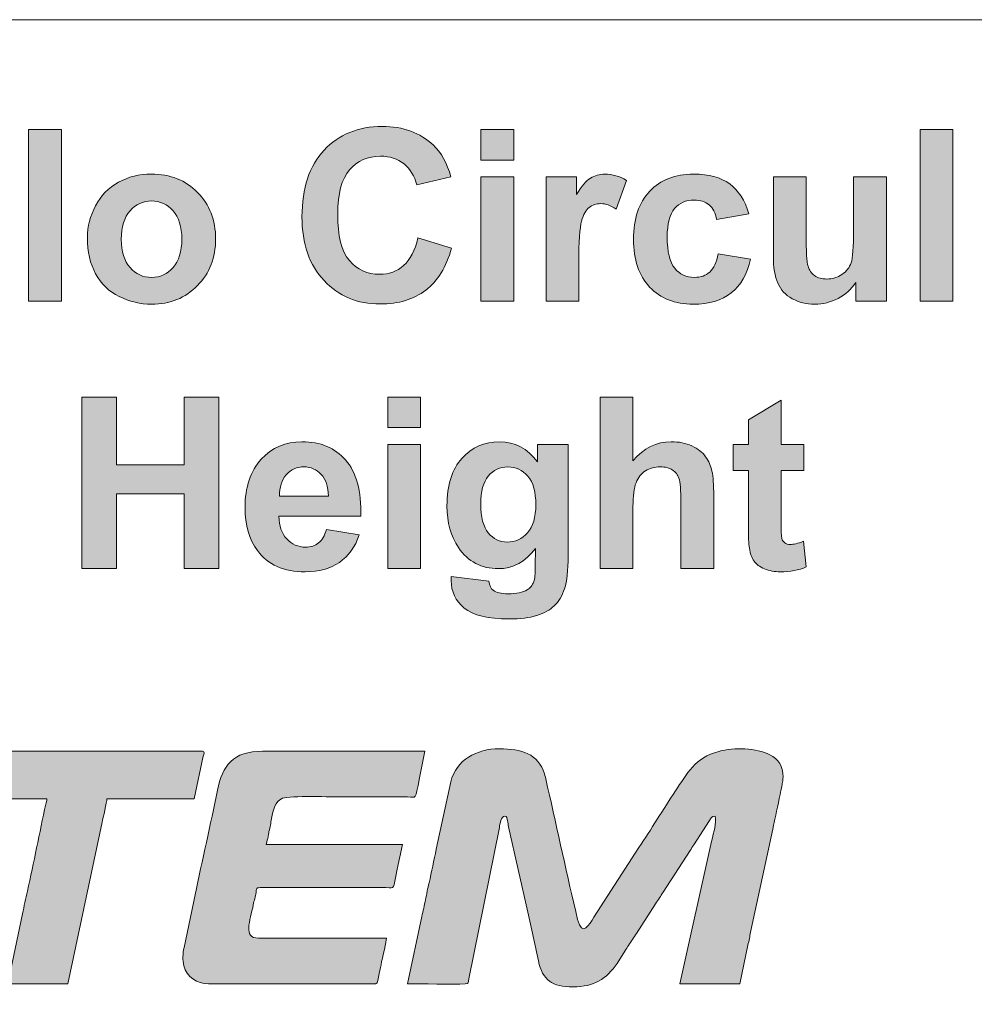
# Model space of a CAD drawing. Header units: millimetres. Extents: x 4 to 594, y -297 to -6.
# Tile 113 of 134: x 556 to 576, y -273 to -252. Entities that reach past the tile are written whole.
import ezdxf

# ---------------------------------------------------------------- set-up
doc = ezdxf.new("R2010")
doc.units = ezdxf.units.MM
doc.header["$MEASUREMENT"] = 0
doc.layers.add('Layer 1', color=7, linetype='Continuous', lineweight=0)

# ---------------------------------------------------------------- blocks, each defined once
blk = doc.blocks.new('Block_19')
at = {"layer": 'Layer 1', "true_color": 0x0d0a10, "transparency": 33554687}
h = blk.add_hatch(color=188, dxfattribs=at)
edge = h.paths.add_edge_path()
edge.add_spline(control_points=[(554.743, -268.336), (554.743, -268.336), (556.528, -268.336), (556.528, -268.336), (556.527, -268.383), (556.514, -268.415), (556.506, -268.45), (556.377, -269.042), (556.26, -269.658), (556.126, -270.24), (556.089, -270.4), (556.058, -270.55), (556.027, -270.71), (556.027, -270.71), (555.722, -272.153), (555.722, -272.153), (555.722, -272.153), (556.962, -272.153), (556.962, -272.153), (556.962, -272.153), (557.669, -268.82), (557.669, -268.82), (557.688, -268.728), (557.766, -268.404), (557.767, -268.336), (557.767, -268.336), (559.565, -268.336), (559.565, -268.336), (559.565, -268.336), (559.754, -267.458), (559.754, -267.458), (559.763, -267.418), (559.797, -267.357), (559.738, -267.357), (559.738, -267.357), (554.978, -267.357), (554.978, -267.357), (554.934, -267.357), (554.936, -267.408), (554.926, -267.453), (554.926, -267.453), (554.845, -267.831), (554.845, -267.831), (554.826, -267.918), (554.81, -267.994), (554.794, -268.077), (554.779, -268.15), (554.745, -268.261), (554.743, -268.336)], knot_values=[0, 0, 0, 0, 1, 1, 1, 2, 2, 2, 3, 3, 3, 4, 4, 4, 5, 5, 5, 6, 6, 6, 7, 7, 7, 8, 8, 8, 9, 9, 9, 10, 10, 10, 11, 11, 11, 12, 12, 12, 13, 13, 13, 14, 14, 14, 15, 15, 15, 16, 16, 16, 16], degree=3, periodic=0)
h = blk.add_hatch(color=188, dxfattribs=at)
edge = h.paths.add_edge_path()
edge.add_spline(control_points=[(559.862, -272.153), (559.862, -272.153), (563.308, -272.153), (563.308, -272.153), (563.356, -272.153), (563.362, -272.036), (563.381, -271.942), (563.398, -271.855), (563.415, -271.782), (563.433, -271.696), (563.451, -271.605), (563.531, -271.276), (563.531, -271.211), (563.531, -271.211), (560.891, -271.211), (560.891, -271.211), (560.564, -271.211), (560.722, -270.854), (560.786, -270.524), (560.804, -270.432), (560.826, -270.358), (560.842, -270.27), (560.864, -270.151), (560.827, -270.17), (561.052, -270.17), (561.052, -270.17), (563.519, -270.17), (563.519, -270.17), (563.729, -270.171), (563.648, -270.229), (563.754, -269.786), (563.754, -269.786), (563.866, -269.278), (563.866, -269.278), (563.866, -269.278), (561.052, -269.278), (561.052, -269.278), (561.072, -269.235), (561.094, -269.078), (561.109, -269.013), (561.13, -268.92), (561.146, -268.838), (561.164, -268.746), (561.201, -268.56), (561.225, -268.393), (561.391, -268.328), (561.544, -268.268), (562.41, -268.299), (562.663, -268.299), (563.097, -268.299), (563.531, -268.298), (563.965, -268.299), (564.16, -268.299), (564.116, -268.392), (564.214, -267.903), (564.214, -267.903), (564.324, -267.357), (564.324, -267.357), (564.324, -267.357), (560.978, -267.357), (560.978, -267.357), (560.366, -267.357), (560.149, -267.65), (560.047, -268.161), (559.905, -268.872), (559.731, -269.61), (559.588, -270.318), (559.588, -270.318), (559.359, -271.402), (559.359, -271.402), (559.332, -271.534), (559.321, -271.656), (559.353, -271.782), (559.411, -272.009), (559.63, -272.153), (559.862, -272.153)], knot_values=[0, 0, 0, 0, 1, 1, 1, 2, 2, 2, 3, 3, 3, 4, 4, 4, 5, 5, 5, 6, 6, 6, 7, 7, 7, 8, 8, 8, 9, 9, 9, 10, 10, 10, 11, 11, 11, 12, 12, 12, 13, 13, 13, 14, 14, 14, 15, 15, 15, 16, 16, 16, 17, 17, 17, 18, 18, 18, 19, 19, 19, 20, 20, 20, 21, 21, 21, 22, 22, 22, 23, 23, 23, 24, 24, 24, 25, 25, 25, 25], degree=3, periodic=0)
h = blk.add_hatch(color=188, dxfattribs=at)
edge = h.paths.add_edge_path()
edge.add_spline(control_points=[(563.965, -272.153), (564.22, -272.153), (564.92, -272.166), (565.156, -272.155), (565.235, -272.151), (565.214, -272.129), (565.228, -272.053), (565.228, -272.053), (565.86, -268.93), (565.86, -268.93), (565.875, -268.855), (565.895, -268.695), (565.973, -268.695), (566.016, -268.695), (566.018, -268.745), (566.027, -268.789), (566.037, -268.836), (566.042, -268.866), (566.052, -268.913), (566.052, -268.913), (566.447, -270.675), (566.447, -270.675), (566.517, -271.006), (566.6, -271.34), (566.668, -271.681), (566.746, -272.077), (566.957, -272.215), (567.373, -272.215), (567.826, -272.215), (568.065, -272.051), (568.291, -271.732), (568.291, -271.732), (568.448, -271.48), (568.448, -271.48), (568.475, -271.434), (568.499, -271.401), (568.526, -271.36), (568.581, -271.278), (568.633, -271.194), (568.687, -271.112), (568.687, -271.112), (569.081, -270.502), (569.081, -270.502), (569.11, -270.46), (569.132, -270.426), (569.161, -270.383), (569.19, -270.34), (569.208, -270.306), (569.237, -270.262), (569.237, -270.262), (569.794, -269.406), (569.794, -269.406), (569.822, -269.359), (569.842, -269.33), (569.872, -269.285), (569.872, -269.285), (570.192, -268.787), (570.192, -268.787), (570.221, -268.738), (570.238, -268.697), (570.311, -268.695), (570.347, -268.851), (570.278, -269.009), (570.236, -269.215), (570.236, -269.215), (569.58, -272.153), (569.58, -272.153), (569.58, -272.153), (570.819, -272.153), (570.819, -272.153), (570.819, -272.153), (570.987, -271.355), (570.987, -271.355), (571.009, -271.259), (571.024, -271.181), (571.043, -271.088), (571.043, -271.088), (571.498, -268.965), (571.498, -268.965), (571.527, -268.827), (571.712, -268.008), (571.712, -267.89), (571.712, -267.661), (571.617, -267.523), (571.439, -267.431), (571.158, -267.286), (570.703, -267.273), (570.388, -267.359), (569.884, -267.497), (569.73, -267.819), (569.493, -268.175), (569.241, -268.551), (568.99, -268.969), (568.739, -269.342), (568.739, -269.342), (567.81, -270.78), (567.81, -270.78), (567.715, -270.926), (567.568, -271.205), (567.475, -270.825), (567.259, -269.939), (567.065, -268.991), (566.855, -268.098), (566.833, -268.005), (566.818, -267.909), (566.792, -267.826), (566.664, -267.403), (566.315, -267.307), (565.861, -267.307), (565.389, -267.307), (564.977, -267.53), (564.857, -267.989), (564.857, -267.989), (564.56, -269.377), (564.56, -269.377), (564.505, -269.606), (564.466, -269.842), (564.411, -270.071), (564.384, -270.183), (564.36, -270.307), (564.338, -270.419), (564.314, -270.536), (564.286, -270.651), (564.263, -270.766), (564.263, -270.766), (563.965, -272.153), (563.965, -272.153)], knot_values=[0, 0, 0, 0, 1, 1, 1, 2, 2, 2, 3, 3, 3, 4, 4, 4, 5, 5, 5, 6, 6, 6, 7, 7, 7, 8, 8, 8, 9, 9, 9, 10, 10, 10, 11, 11, 11, 12, 12, 12, 13, 13, 13, 14, 14, 14, 15, 15, 15, 16, 16, 16, 17, 17, 17, 18, 18, 18, 19, 19, 19, 20, 20, 20, 21, 21, 21, 22, 22, 22, 23, 23, 23, 24, 24, 24, 25, 25, 25, 26, 26, 26, 27, 27, 27, 28, 28, 28, 29, 29, 29, 30, 30, 30, 31, 31, 31, 32, 32, 32, 33, 33, 33, 34, 34, 34, 35, 35, 35, 36, 36, 36, 37, 37, 37, 38, 38, 38, 39, 39, 39, 40, 40, 40, 41, 41, 41, 42, 42, 42, 42], degree=3, periodic=0)
at = {"layer": 'Layer 1'}
for points, knots in [([(554.743, -268.336), (554.743, -268.336), (556.528, -268.336), (556.528, -268.336), (556.527, -268.383), (556.514, -268.415), (556.506, -268.45), (556.377, -269.042), (556.26, -269.658), (556.126, -270.24), (556.089, -270.4), (556.058, -270.55), (556.027, -270.71), (556.027, -270.71), (555.722, -272.153), (555.722, -272.153), (555.722, -272.153), (556.962, -272.153), (556.962, -272.153), (556.962, -272.153), (557.669, -268.82), (557.669, -268.82), (557.688, -268.728), (557.766, -268.404), (557.767, -268.336), (557.767, -268.336), (559.565, -268.336), (559.565, -268.336), (559.565, -268.336), (559.754, -267.458), (559.754, -267.458), (559.763, -267.418), (559.797, -267.357), (559.738, -267.357), (559.738, -267.357), (554.978, -267.357), (554.978, -267.357), (554.934, -267.357), (554.936, -267.408), (554.926, -267.453), (554.926, -267.453), (554.845, -267.831), (554.845, -267.831), (554.826, -267.918), (554.81, -267.994), (554.794, -268.077), (554.779, -268.15), (554.745, -268.261), (554.743, -268.336)], [0, 0, 0, 0, 1, 1, 1, 2, 2, 2, 3, 3, 3, 4, 4, 4, 5, 5, 5, 6, 6, 6, 7, 7, 7, 8, 8, 8, 9, 9, 9, 10, 10, 10, 11, 11, 11, 12, 12, 12, 13, 13, 13, 14, 14, 14, 15, 15, 15, 16, 16, 16, 16]), ([(559.862, -272.153), (559.862, -272.153), (563.308, -272.153), (563.308, -272.153), (563.356, -272.153), (563.362, -272.036), (563.381, -271.942), (563.398, -271.855), (563.415, -271.782), (563.433, -271.696), (563.451, -271.605), (563.531, -271.276), (563.531, -271.211), (563.531, -271.211), (560.891, -271.211), (560.891, -271.211), (560.564, -271.211), (560.722, -270.854), (560.786, -270.524), (560.804, -270.432), (560.826, -270.358), (560.842, -270.27), (560.864, -270.151), (560.827, -270.17), (561.052, -270.17), (561.052, -270.17), (563.519, -270.17), (563.519, -270.17), (563.729, -270.171), (563.648, -270.229), (563.754, -269.786), (563.754, -269.786), (563.866, -269.278), (563.866, -269.278), (563.866, -269.278), (561.052, -269.278), (561.052, -269.278), (561.072, -269.235), (561.094, -269.078), (561.109, -269.013), (561.13, -268.92), (561.146, -268.838), (561.164, -268.746), (561.201, -268.56), (561.225, -268.393), (561.391, -268.328), (561.544, -268.268), (562.41, -268.299), (562.663, -268.299), (563.097, -268.299), (563.531, -268.298), (563.965, -268.299), (564.16, -268.299), (564.116, -268.392), (564.214, -267.903), (564.214, -267.903), (564.324, -267.357), (564.324, -267.357), (564.324, -267.357), (560.978, -267.357), (560.978, -267.357), (560.366, -267.357), (560.149, -267.65), (560.047, -268.161), (559.905, -268.872), (559.731, -269.61), (559.588, -270.318), (559.588, -270.318), (559.359, -271.402), (559.359, -271.402), (559.332, -271.534), (559.321, -271.656), (559.353, -271.782), (559.411, -272.009), (559.63, -272.153), (559.862, -272.153)], [0, 0, 0, 0, 1, 1, 1, 2, 2, 2, 3, 3, 3, 4, 4, 4, 5, 5, 5, 6, 6, 6, 7, 7, 7, 8, 8, 8, 9, 9, 9, 10, 10, 10, 11, 11, 11, 12, 12, 12, 13, 13, 13, 14, 14, 14, 15, 15, 15, 16, 16, 16, 17, 17, 17, 18, 18, 18, 19, 19, 19, 20, 20, 20, 21, 21, 21, 22, 22, 22, 23, 23, 23, 24, 24, 24, 25, 25, 25, 25]), ([(563.965, -272.153), (564.22, -272.153), (564.92, -272.166), (565.156, -272.155), (565.235, -272.151), (565.214, -272.129), (565.228, -272.053), (565.228, -272.053), (565.86, -268.93), (565.86, -268.93), (565.875, -268.855), (565.895, -268.695), (565.973, -268.695), (566.016, -268.695), (566.018, -268.745), (566.027, -268.789), (566.037, -268.836), (566.042, -268.866), (566.052, -268.913), (566.052, -268.913), (566.447, -270.675), (566.447, -270.675), (566.517, -271.006), (566.6, -271.34), (566.668, -271.681), (566.746, -272.077), (566.957, -272.215), (567.373, -272.215), (567.826, -272.215), (568.065, -272.051), (568.291, -271.732), (568.291, -271.732), (568.448, -271.48), (568.448, -271.48), (568.475, -271.434), (568.499, -271.401), (568.526, -271.36), (568.581, -271.278), (568.633, -271.194), (568.687, -271.112), (568.687, -271.112), (569.081, -270.502), (569.081, -270.502), (569.11, -270.46), (569.132, -270.426), (569.161, -270.383), (569.19, -270.34), (569.208, -270.306), (569.237, -270.262), (569.237, -270.262), (569.794, -269.406), (569.794, -269.406), (569.822, -269.359), (569.842, -269.33), (569.872, -269.285), (569.872, -269.285), (570.192, -268.787), (570.192, -268.787), (570.221, -268.738), (570.238, -268.697), (570.311, -268.695), (570.347, -268.851), (570.278, -269.009), (570.236, -269.215), (570.236, -269.215), (569.58, -272.153), (569.58, -272.153), (569.58, -272.153), (570.819, -272.153), (570.819, -272.153), (570.819, -272.153), (570.987, -271.355), (570.987, -271.355), (571.009, -271.259), (571.024, -271.181), (571.043, -271.088), (571.043, -271.088), (571.498, -268.965), (571.498, -268.965), (571.527, -268.827), (571.712, -268.008), (571.712, -267.89), (571.712, -267.661), (571.617, -267.523), (571.439, -267.431), (571.158, -267.286), (570.703, -267.273), (570.388, -267.359), (569.884, -267.497), (569.73, -267.819), (569.493, -268.175), (569.241, -268.551), (568.99, -268.969), (568.739, -269.342), (568.739, -269.342), (567.81, -270.78), (567.81, -270.78), (567.715, -270.926), (567.568, -271.205), (567.475, -270.825), (567.259, -269.939), (567.065, -268.991), (566.855, -268.098), (566.833, -268.005), (566.818, -267.909), (566.792, -267.826), (566.664, -267.403), (566.315, -267.307), (565.861, -267.307), (565.389, -267.307), (564.977, -267.53), (564.857, -267.989), (564.857, -267.989), (564.56, -269.377), (564.56, -269.377), (564.505, -269.606), (564.466, -269.842), (564.411, -270.071), (564.384, -270.183), (564.36, -270.307), (564.338, -270.419), (564.314, -270.536), (564.286, -270.651), (564.263, -270.766), (564.263, -270.766), (563.965, -272.153), (563.965, -272.153)], [0, 0, 0, 0, 1, 1, 1, 2, 2, 2, 3, 3, 3, 4, 4, 4, 5, 5, 5, 6, 6, 6, 7, 7, 7, 8, 8, 8, 9, 9, 9, 10, 10, 10, 11, 11, 11, 12, 12, 12, 13, 13, 13, 14, 14, 14, 15, 15, 15, 16, 16, 16, 17, 17, 17, 18, 18, 18, 19, 19, 19, 20, 20, 20, 21, 21, 21, 22, 22, 22, 23, 23, 23, 24, 24, 24, 25, 25, 25, 26, 26, 26, 27, 27, 27, 28, 28, 28, 29, 29, 29, 30, 30, 30, 31, 31, 31, 32, 32, 32, 33, 33, 33, 34, 34, 34, 35, 35, 35, 36, 36, 36, 37, 37, 37, 38, 38, 38, 39, 39, 39, 40, 40, 40, 41, 41, 41, 42, 42, 42, 42])]:
    blk.add_open_spline(points, degree=3, knots=knots, dxfattribs=at)
blk = doc.blocks.new('Block_18')
at = {"layer": 'Layer 1'}
blk.add_blockref('Block_19', (0, 0), dxfattribs=at)
blk = doc.blocks.new('Block_17')
at = {"layer": 'Layer 1', "true_color": 0x2c2a29, "transparency": 33554687}
for points in [[(556.152, -258.075), (556.152, -254.539), (556.829, -254.539), (556.829, -258.075)], [(574.538, -258.075), (574.538, -254.539), (575.214, -254.539), (575.214, -258.075)], [(557.252, -263.592), (557.252, -260.056), (557.968, -260.056), (557.968, -261.449), (559.361, -261.449), (559.361, -260.056), (560.077, -260.056), (560.077, -263.592), (559.361, -263.592), (559.361, -262.046), (557.968, -262.046), (557.968, -263.592)]]:
    blk.add_hatch(color=250, dxfattribs=at).paths.add_polyline_path(points)
h = blk.add_hatch(color=250, dxfattribs=at)
edge = h.paths.add_edge_path()
edge.add_spline(control_points=[(564.18, -256.771), (564.18, -256.771), (564.872, -256.983), (564.872, -256.983), (564.766, -257.373), (564.589, -257.662), (564.342, -257.851), (564.095, -258.039), (563.782, -258.134), (563.402, -258.134), (562.932, -258.134), (562.546, -257.974), (562.244, -257.652), (561.941, -257.331), (561.79, -256.893), (561.79, -256.335), (561.79, -255.747), (561.942, -255.289), (562.246, -254.963), (562.55, -254.637), (562.95, -254.474), (563.445, -254.474), (563.878, -254.474), (564.23, -254.603), (564.5, -254.859), (564.661, -255.01), (564.781, -255.228), (564.862, -255.512), (564.862, -255.512), (564.156, -255.679), (564.156, -255.679), (564.114, -255.497), (564.026, -255.352), (563.894, -255.246), (563.761, -255.139), (563.599, -255.087), (563.41, -255.087), (563.147, -255.087), (562.934, -255.181), (562.771, -255.369), (562.607, -255.557), (562.526, -255.861), (562.526, -256.283), (562.526, -256.729), (562.607, -257.047), (562.767, -257.237), (562.928, -257.427), (563.137, -257.522), (563.395, -257.522), (563.585, -257.522), (563.749, -257.462), (563.886, -257.341), (564.022, -257.22), (564.121, -257.03), (564.18, -256.771)], knot_values=[0, 0, 0, 0, 1, 1, 1, 2, 2, 2, 3, 3, 3, 4, 4, 4, 5, 5, 5, 6, 6, 6, 7, 7, 7, 8, 8, 8, 9, 9, 9, 10, 10, 10, 11, 11, 11, 12, 12, 12, 13, 13, 13, 14, 14, 14, 15, 15, 15, 16, 16, 16, 17, 17, 17, 18, 18, 18, 18], degree=3, periodic=0)
h = blk.add_hatch(color=250, dxfattribs=at)
edge = h.paths.add_edge_path()
edge.add_spline(control_points=[(565.48, -258.075), (565.48, -258.075), (565.48, -255.512), (565.48, -255.512), (565.48, -255.512), (566.157, -255.512), (566.157, -255.512), (566.157, -255.512), (566.157, -258.075), (566.157, -258.075), (566.157, -258.075), (565.48, -258.075), (565.48, -258.075)], knot_values=[0, 0, 0, 0, 1, 1, 1, 2, 2, 2, 3, 3, 3, 4, 4, 4, 4], degree=3, periodic=0)
edge = h.paths.add_edge_path()
edge.add_spline(control_points=[(565.48, -255.166), (565.48, -255.166), (565.48, -254.539), (565.48, -254.539), (565.48, -254.539), (566.157, -254.539), (566.157, -254.539), (566.157, -254.539), (566.157, -255.166), (566.157, -255.166), (566.157, -255.166), (565.48, -255.166), (565.48, -255.166), (565.48, -255.166), (565.48, -255.166), (565.48, -255.166)], knot_values=[0, 0, 0, 0, 1, 1, 1, 2, 2, 2, 3, 3, 3, 4, 4, 4, 5, 5, 5, 5], degree=3, periodic=0)
h = blk.add_hatch(color=250, dxfattribs=at)
edge = h.paths.add_edge_path()
edge.add_spline(control_points=[(558.063, -256.798), (558.063, -257.052), (558.123, -257.248), (558.243, -257.382), (558.364, -257.518), (558.512, -257.586), (558.689, -257.586), (558.865, -257.586), (559.013, -257.518), (559.133, -257.382), (559.252, -257.248), (559.312, -257.051), (559.312, -256.793), (559.312, -256.542), (559.252, -256.349), (559.133, -256.214), (559.013, -256.078), (558.865, -256.01), (558.689, -256.01), (558.512, -256.01), (558.364, -256.078), (558.243, -256.214), (558.123, -256.349), (558.063, -256.544), (558.063, -256.798)], knot_values=[0, 0, 0, 0, 1, 1, 1, 2, 2, 2, 3, 3, 3, 4, 4, 4, 5, 5, 5, 6, 6, 6, 7, 7, 7, 8, 8, 8, 8], degree=3, periodic=0)
edge = h.paths.add_edge_path()
edge.add_spline(control_points=[(557.366, -256.762), (557.366, -256.536), (557.422, -256.318), (557.533, -256.107), (557.644, -255.896), (557.801, -255.735), (558.004, -255.624), (558.208, -255.513), (558.434, -255.457), (558.685, -255.457), (559.073, -255.457), (559.39, -255.583), (559.637, -255.835), (559.885, -256.088), (560.009, -256.405), (560.009, -256.791), (560.009, -257.179), (559.884, -257.501), (559.634, -257.756), (559.384, -258.011), (559.069, -258.139), (558.69, -258.139), (558.455, -258.139), (558.232, -258.085), (558.018, -257.979), (557.806, -257.873), (557.644, -257.718), (557.533, -257.512), (557.422, -257.307), (557.366, -257.057), (557.366, -256.762), (557.366, -256.762), (557.366, -256.762), (557.366, -256.762)], knot_values=[0, 0, 0, 0, 1, 1, 1, 2, 2, 2, 3, 3, 3, 4, 4, 4, 5, 5, 5, 6, 6, 6, 7, 7, 7, 8, 8, 8, 9, 9, 9, 10, 10, 10, 11, 11, 11, 11], degree=3, periodic=0)
h = blk.add_hatch(color=250, dxfattribs=at)
edge = h.paths.add_edge_path()
edge.add_spline(control_points=[(567.499, -258.075), (567.499, -258.075), (566.823, -258.075), (566.823, -258.075), (566.823, -258.075), (566.823, -255.512), (566.823, -255.512), (566.823, -255.512), (567.45, -255.512), (567.45, -255.512), (567.45, -255.512), (567.45, -255.875), (567.45, -255.875), (567.558, -255.703), (567.655, -255.591), (567.741, -255.537), (567.828, -255.484), (567.926, -255.457), (568.035, -255.457), (568.19, -255.457), (568.339, -255.5), (568.482, -255.585), (568.482, -255.585), (568.272, -256.176), (568.272, -256.176), (568.158, -256.102), (568.052, -256.065), (567.954, -256.065), (567.858, -256.065), (567.777, -256.091), (567.712, -256.143), (567.646, -256.196), (567.594, -256.289), (567.556, -256.426), (567.518, -256.563), (567.499, -256.849), (567.499, -257.285), (567.499, -257.285), (567.499, -258.075), (567.499, -258.075)], knot_values=[0, 0, 0, 0, 1, 1, 1, 2, 2, 2, 3, 3, 3, 4, 4, 4, 5, 5, 5, 6, 6, 6, 7, 7, 7, 8, 8, 8, 9, 9, 9, 10, 10, 10, 11, 11, 11, 12, 12, 12, 13, 13, 13, 13], degree=3, periodic=0)
h = blk.add_hatch(color=250, dxfattribs=at)
edge = h.paths.add_edge_path()
edge.add_spline(control_points=[(571.007, -256.272), (571.007, -256.272), (570.34, -256.391), (570.34, -256.391), (570.318, -256.258), (570.267, -256.158), (570.187, -256.091), (570.107, -256.024), (570.004, -255.991), (569.877, -255.991), (569.708, -255.991), (569.574, -256.049), (569.473, -256.166), (569.373, -256.283), (569.322, -256.478), (569.322, -256.752), (569.322, -257.057), (569.373, -257.271), (569.476, -257.397), (569.578, -257.523), (569.714, -257.586), (569.885, -257.586), (570.014, -257.586), (570.119, -257.549), (570.201, -257.476), (570.283, -257.402), (570.341, -257.276), (570.374, -257.097), (570.374, -257.097), (571.041, -257.21), (571.041, -257.21), (570.972, -257.517), (570.839, -257.748), (570.644, -257.904), (570.448, -258.061), (570.185, -258.139), (569.855, -258.139), (569.481, -258.139), (569.183, -258.02), (568.96, -257.784), (568.737, -257.547), (568.626, -257.22), (568.626, -256.801), (568.626, -256.377), (568.738, -256.047), (568.961, -255.811), (569.184, -255.575), (569.486, -255.457), (569.867, -255.457), (570.179, -255.457), (570.426, -255.525), (570.611, -255.659), (570.794, -255.793), (570.926, -255.997), (571.007, -256.272)], knot_values=[0, 0, 0, 0, 1, 1, 1, 2, 2, 2, 3, 3, 3, 4, 4, 4, 5, 5, 5, 6, 6, 6, 7, 7, 7, 8, 8, 8, 9, 9, 9, 10, 10, 10, 11, 11, 11, 12, 12, 12, 13, 13, 13, 14, 14, 14, 15, 15, 15, 16, 16, 16, 17, 17, 17, 18, 18, 18, 18], degree=3, periodic=0)
h = blk.add_hatch(color=250, dxfattribs=at)
edge = h.paths.add_edge_path()
edge.add_spline(control_points=[(573.215, -258.075), (573.215, -258.075), (573.215, -257.691), (573.215, -257.691), (573.121, -257.828), (572.999, -257.936), (572.846, -258.018), (572.694, -258.099), (572.533, -258.139), (572.365, -258.139), (572.192, -258.139), (572.037, -258.101), (571.901, -258.025), (571.763, -257.95), (571.664, -257.843), (571.603, -257.706), (571.542, -257.569), (571.511, -257.379), (571.511, -257.137), (571.511, -257.137), (571.511, -255.512), (571.511, -255.512), (571.511, -255.512), (572.188, -255.512), (572.188, -255.512), (572.188, -255.512), (572.188, -256.692), (572.188, -256.692), (572.188, -257.053), (572.2, -257.274), (572.226, -257.355), (572.25, -257.437), (572.296, -257.502), (572.362, -257.549), (572.428, -257.597), (572.512, -257.62), (572.614, -257.62), (572.73, -257.62), (572.834, -257.588), (572.926, -257.525), (573.018, -257.462), (573.081, -257.382), (573.115, -257.288), (573.148, -257.193), (573.166, -256.963), (573.166, -256.595), (573.166, -256.595), (573.166, -255.512), (573.166, -255.512), (573.166, -255.512), (573.842, -255.512), (573.842, -255.512), (573.842, -255.512), (573.842, -258.075), (573.842, -258.075), (573.842, -258.075), (573.215, -258.075), (573.215, -258.075)], knot_values=[0, 0, 0, 0, 1, 1, 1, 2, 2, 2, 3, 3, 3, 4, 4, 4, 5, 5, 5, 6, 6, 6, 7, 7, 7, 8, 8, 8, 9, 9, 9, 10, 10, 10, 11, 11, 11, 12, 12, 12, 13, 13, 13, 14, 14, 14, 15, 15, 15, 16, 16, 16, 17, 17, 17, 18, 18, 18, 19, 19, 19, 19], degree=3, periodic=0)
h = blk.add_hatch(color=250, dxfattribs=at)
edge = h.paths.add_edge_path()
edge.add_spline(control_points=[(563.56, -263.592), (563.56, -263.592), (563.56, -261.029), (563.56, -261.029), (563.56, -261.029), (564.237, -261.029), (564.237, -261.029), (564.237, -261.029), (564.237, -263.592), (564.237, -263.592), (564.237, -263.592), (563.56, -263.592), (563.56, -263.592)], knot_values=[0, 0, 0, 0, 1, 1, 1, 2, 2, 2, 3, 3, 3, 4, 4, 4, 4], degree=3, periodic=0)
edge = h.paths.add_edge_path()
edge.add_spline(control_points=[(563.56, -260.683), (563.56, -260.683), (563.56, -260.056), (563.56, -260.056), (563.56, -260.056), (564.237, -260.056), (564.237, -260.056), (564.237, -260.056), (564.237, -260.683), (564.237, -260.683), (564.237, -260.683), (563.56, -260.683), (563.56, -260.683), (563.56, -260.683), (563.56, -260.683), (563.56, -260.683)], knot_values=[0, 0, 0, 0, 1, 1, 1, 2, 2, 2, 3, 3, 3, 4, 4, 4, 5, 5, 5, 5], degree=3, periodic=0)
h = blk.add_hatch(color=250, dxfattribs=at)
edge = h.paths.add_edge_path()
edge.add_spline(control_points=[(568.616, -260.056), (568.616, -260.056), (568.616, -261.366), (568.616, -261.366), (568.836, -261.106), (569.099, -260.975), (569.405, -260.975), (569.562, -260.975), (569.704, -261.003), (569.829, -261.061), (569.955, -261.12), (570.05, -261.193), (570.114, -261.283), (570.178, -261.373), (570.222, -261.473), (570.245, -261.582), (570.269, -261.692), (570.281, -261.861), (570.281, -262.091), (570.281, -262.091), (570.281, -263.592), (570.281, -263.592), (570.281, -263.592), (569.604, -263.592), (569.604, -263.592), (569.604, -263.592), (569.604, -262.241), (569.604, -262.241), (569.604, -261.972), (569.591, -261.802), (569.565, -261.729), (569.539, -261.657), (569.493, -261.599), (569.427, -261.557), (569.361, -261.515), (569.279, -261.493), (569.179, -261.493), (569.066, -261.493), (568.964, -261.52), (568.875, -261.576), (568.785, -261.63), (568.72, -261.712), (568.679, -261.823), (568.637, -261.932), (568.616, -262.095), (568.616, -262.31), (568.616, -262.31), (568.616, -263.592), (568.616, -263.592), (568.616, -263.592), (567.94, -263.592), (567.94, -263.592), (567.94, -263.592), (567.94, -260.056), (567.94, -260.056), (567.94, -260.056), (568.616, -260.056), (568.616, -260.056)], knot_values=[0, 0, 0, 0, 1, 1, 1, 2, 2, 2, 3, 3, 3, 4, 4, 4, 5, 5, 5, 6, 6, 6, 7, 7, 7, 8, 8, 8, 9, 9, 9, 10, 10, 10, 11, 11, 11, 12, 12, 12, 13, 13, 13, 14, 14, 14, 15, 15, 15, 16, 16, 16, 17, 17, 17, 18, 18, 18, 19, 19, 19, 19], degree=3, periodic=0)
h = blk.add_hatch(color=250, dxfattribs=at)
edge = h.paths.add_edge_path()
edge.add_spline(control_points=[(572.137, -261.029), (572.137, -261.029), (572.137, -261.567), (572.137, -261.567), (572.137, -261.567), (571.672, -261.567), (571.672, -261.567), (571.672, -261.567), (571.672, -262.605), (571.672, -262.605), (571.672, -262.816), (571.677, -262.939), (571.686, -262.973), (571.695, -263.008), (571.714, -263.037), (571.747, -263.06), (571.778, -263.082), (571.816, -263.093), (571.861, -263.093), (571.924, -263.093), (572.015, -263.072), (572.134, -263.028), (572.134, -263.028), (572.191, -263.555), (572.191, -263.555), (572.034, -263.623), (571.856, -263.656), (571.657, -263.656), (571.535, -263.656), (571.426, -263.636), (571.328, -263.595), (571.23, -263.554), (571.158, -263.5), (571.113, -263.435), (571.067, -263.369), (571.035, -263.281), (571.017, -263.169), (571.003, -263.09), (570.996, -262.93), (570.996, -262.689), (570.996, -262.689), (570.996, -261.567), (570.996, -261.567), (570.996, -261.567), (570.685, -261.567), (570.685, -261.567), (570.685, -261.567), (570.685, -261.029), (570.685, -261.029), (570.685, -261.029), (570.996, -261.029), (570.996, -261.029), (570.996, -261.029), (570.996, -260.52), (570.996, -260.52), (570.996, -260.52), (571.672, -260.12), (571.672, -260.12), (571.672, -260.12), (571.672, -261.029), (571.672, -261.029), (571.672, -261.029), (572.137, -261.029), (572.137, -261.029)], knot_values=[0, 0, 0, 0, 1, 1, 1, 2, 2, 2, 3, 3, 3, 4, 4, 4, 5, 5, 5, 6, 6, 6, 7, 7, 7, 8, 8, 8, 9, 9, 9, 10, 10, 10, 11, 11, 11, 12, 12, 12, 13, 13, 13, 14, 14, 14, 15, 15, 15, 16, 16, 16, 17, 17, 17, 18, 18, 18, 19, 19, 19, 20, 20, 20, 21, 21, 21, 21], degree=3, periodic=0)
h = blk.add_hatch(color=250, dxfattribs=at)
edge = h.paths.add_edge_path()
edge.add_spline(control_points=[(562.335, -262.096), (562.33, -261.899), (562.28, -261.749), (562.183, -261.647), (562.087, -261.544), (561.97, -261.493), (561.832, -261.493), (561.685, -261.493), (561.563, -261.548), (561.466, -261.655), (561.37, -261.763), (561.323, -261.911), (561.325, -262.096), (561.325, -262.096), (562.335, -262.096), (562.335, -262.096)], knot_values=[0, 0, 0, 0, 1, 1, 1, 2, 2, 2, 3, 3, 3, 4, 4, 4, 5, 5, 5, 5], degree=3, periodic=0)
edge = h.paths.add_edge_path()
edge.add_spline(control_points=[(562.295, -262.782), (562.295, -262.782), (562.972, -262.896), (562.972, -262.896), (562.885, -263.144), (562.748, -263.332), (562.561, -263.462), (562.373, -263.591), (562.139, -263.656), (561.858, -263.656), (561.413, -263.656), (561.083, -263.511), (560.87, -263.219), (560.701, -262.986), (560.616, -262.691), (560.616, -262.335), (560.616, -261.91), (560.727, -261.576), (560.949, -261.336), (561.17, -261.095), (561.451, -260.975), (561.79, -260.975), (562.17, -260.975), (562.471, -261.101), (562.691, -261.353), (562.911, -261.604), (563.016, -261.99), (563.006, -262.511), (563.006, -262.511), (561.312, -262.511), (561.312, -262.511), (561.317, -262.711), (561.372, -262.868), (561.476, -262.98), (561.58, -263.092), (561.71, -263.148), (561.865, -263.148), (561.971, -263.148), (562.06, -263.119), (562.131, -263.061), (562.204, -263.004), (562.258, -262.911), (562.295, -262.782), (562.295, -262.782), (562.295, -262.782), (562.295, -262.782)], knot_values=[0, 0, 0, 0, 1, 1, 1, 2, 2, 2, 3, 3, 3, 4, 4, 4, 5, 5, 5, 6, 6, 6, 7, 7, 7, 8, 8, 8, 9, 9, 9, 10, 10, 10, 11, 11, 11, 12, 12, 12, 13, 13, 13, 14, 14, 14, 15, 15, 15, 15], degree=3, periodic=0)
h = blk.add_hatch(color=250, dxfattribs=at)
edge = h.paths.add_edge_path()
edge.add_spline(control_points=[(565.476, -262.259), (565.476, -262.53), (565.529, -262.729), (565.633, -262.855), (565.738, -262.981), (565.869, -263.044), (566.022, -263.044), (566.187, -263.044), (566.327, -262.979), (566.441, -262.85), (566.555, -262.721), (566.612, -262.53), (566.612, -262.276), (566.612, -262.011), (566.558, -261.814), (566.448, -261.686), (566.339, -261.557), (566.201, -261.493), (566.034, -261.493), (565.872, -261.493), (565.738, -261.557), (565.633, -261.683), (565.529, -261.809), (565.476, -262), (565.476, -262.259)], knot_values=[0, 0, 0, 0, 1, 1, 1, 2, 2, 2, 3, 3, 3, 4, 4, 4, 5, 5, 5, 6, 6, 6, 7, 7, 7, 8, 8, 8, 8], degree=3, periodic=0)
edge = h.paths.add_edge_path()
edge.add_spline(control_points=[(564.868, -263.755), (564.868, -263.755), (565.644, -263.849), (565.644, -263.849), (565.657, -263.94), (565.687, -264.003), (565.733, -264.038), (565.798, -264.086), (565.899, -264.111), (566.037, -264.111), (566.214, -264.111), (566.347, -264.084), (566.436, -264.031), (566.495, -263.996), (566.54, -263.939), (566.571, -263.86), (566.591, -263.804), (566.602, -263.699), (566.602, -263.549), (566.602, -263.549), (566.605, -263.174), (566.605, -263.174), (566.401, -263.453), (566.144, -263.592), (565.835, -263.592), (565.491, -263.592), (565.217, -263.447), (565.017, -263.156), (564.859, -262.926), (564.78, -262.64), (564.78, -262.298), (564.78, -261.869), (564.883, -261.541), (565.09, -261.315), (565.296, -261.088), (565.554, -260.975), (565.862, -260.975), (566.179, -260.975), (566.441, -261.114), (566.646, -261.392), (566.646, -261.392), (566.646, -261.029), (566.646, -261.029), (566.646, -261.029), (567.279, -261.029), (567.279, -261.029), (567.279, -261.029), (567.279, -263.327), (567.279, -263.327), (567.279, -263.629), (567.254, -263.856), (567.204, -264.005), (567.154, -264.154), (567.084, -264.271), (566.994, -264.357), (566.904, -264.442), (566.784, -264.509), (566.633, -264.557), (566.483, -264.606), (566.292, -264.629), (566.063, -264.629), (565.628, -264.629), (565.32, -264.554), (565.138, -264.406), (564.957, -264.256), (564.866, -264.067), (564.866, -263.838), (564.866, -263.815), (564.867, -263.787), (564.868, -263.755), (564.868, -263.755), (564.868, -263.755), (564.868, -263.755)], knot_values=[0, 0, 0, 0, 1, 1, 1, 2, 2, 2, 3, 3, 3, 4, 4, 4, 5, 5, 5, 6, 6, 6, 7, 7, 7, 8, 8, 8, 9, 9, 9, 10, 10, 10, 11, 11, 11, 12, 12, 12, 13, 13, 13, 14, 14, 14, 15, 15, 15, 16, 16, 16, 17, 17, 17, 18, 18, 18, 19, 19, 19, 20, 20, 20, 21, 21, 21, 22, 22, 22, 23, 23, 23, 24, 24, 24, 24], degree=3, periodic=0)
at = {"layer": 'Layer 1'}
for points in [[(556.152, -258.075), (556.152, -254.539), (556.829, -254.539), (556.829, -258.075)], [(574.538, -258.075), (574.538, -254.539), (575.214, -254.539), (575.214, -258.075)], [(557.252, -263.592), (557.252, -260.056), (557.968, -260.056), (557.968, -261.449), (559.361, -261.449), (559.361, -260.056), (560.077, -260.056), (560.077, -263.592), (559.361, -263.592), (559.361, -262.046), (557.968, -262.046), (557.968, -263.592)]]:
    blk.add_lwpolyline(points, close=True, dxfattribs=at)
at = {"layer": 'Layer 1', "color": 242, "lineweight": 0, "true_color": 0xe32227}
blk.add_open_spline([(517.43, -252.272), (517.43, -252.272), (588.43, -252.272), (588.43, -252.272), (590.63, -252.272), (592.43, -254.072), (592.43, -256.272), (592.43, -256.272), (592.43, -288.272), (592.43, -288.272), (592.43, -288.272), (517.43, -288.272), (517.43, -288.272), (517.43, -288.272), (517.43, -256.272), (517.43, -256.272)], degree=3, knots=[0, 0, 0, 0, 1, 1, 1, 2, 2, 2, 3, 3, 3, 4, 4, 4, 5, 5, 5, 5], dxfattribs=at)
at = {"layer": 'Layer 1'}
for points, knots in [([(564.18, -256.771), (564.18, -256.771), (564.872, -256.983), (564.872, -256.983), (564.766, -257.373), (564.589, -257.662), (564.342, -257.851), (564.095, -258.039), (563.782, -258.134), (563.402, -258.134), (562.932, -258.134), (562.546, -257.974), (562.244, -257.652), (561.941, -257.331), (561.79, -256.893), (561.79, -256.335), (561.79, -255.747), (561.942, -255.289), (562.246, -254.963), (562.55, -254.637), (562.95, -254.474), (563.445, -254.474), (563.878, -254.474), (564.23, -254.603), (564.5, -254.859), (564.661, -255.01), (564.781, -255.228), (564.862, -255.512), (564.862, -255.512), (564.156, -255.679), (564.156, -255.679), (564.114, -255.497), (564.026, -255.352), (563.894, -255.246), (563.761, -255.139), (563.599, -255.087), (563.41, -255.087), (563.147, -255.087), (562.934, -255.181), (562.771, -255.369), (562.607, -255.557), (562.526, -255.861), (562.526, -256.283), (562.526, -256.729), (562.607, -257.047), (562.767, -257.237), (562.928, -257.427), (563.137, -257.522), (563.395, -257.522), (563.585, -257.522), (563.749, -257.462), (563.886, -257.341), (564.022, -257.22), (564.121, -257.03), (564.18, -256.771)], [0, 0, 0, 0, 1, 1, 1, 2, 2, 2, 3, 3, 3, 4, 4, 4, 5, 5, 5, 6, 6, 6, 7, 7, 7, 8, 8, 8, 9, 9, 9, 10, 10, 10, 11, 11, 11, 12, 12, 12, 13, 13, 13, 14, 14, 14, 15, 15, 15, 16, 16, 16, 17, 17, 17, 18, 18, 18, 18]), ([(565.48, -255.166), (565.48, -255.166), (565.48, -254.539), (565.48, -254.539), (565.48, -254.539), (566.157, -254.539), (566.157, -254.539), (566.157, -254.539), (566.157, -255.166), (566.157, -255.166), (566.157, -255.166), (565.48, -255.166), (565.48, -255.166), (565.48, -255.166), (565.48, -255.166), (565.48, -255.166)], [0, 0, 0, 0, 1, 1, 1, 2, 2, 2, 3, 3, 3, 4, 4, 4, 5, 5, 5, 5]), ([(557.366, -256.762), (557.366, -256.536), (557.422, -256.318), (557.533, -256.107), (557.644, -255.896), (557.801, -255.735), (558.004, -255.624), (558.208, -255.513), (558.434, -255.457), (558.685, -255.457), (559.073, -255.457), (559.39, -255.583), (559.637, -255.835), (559.885, -256.088), (560.009, -256.405), (560.009, -256.791), (560.009, -257.179), (559.884, -257.501), (559.634, -257.756), (559.384, -258.011), (559.069, -258.139), (558.69, -258.139), (558.455, -258.139), (558.232, -258.085), (558.018, -257.979), (557.806, -257.873), (557.644, -257.718), (557.533, -257.512), (557.422, -257.307), (557.366, -257.057), (557.366, -256.762), (557.366, -256.762), (557.366, -256.762), (557.366, -256.762)], [0, 0, 0, 0, 1, 1, 1, 2, 2, 2, 3, 3, 3, 4, 4, 4, 5, 5, 5, 6, 6, 6, 7, 7, 7, 8, 8, 8, 9, 9, 9, 10, 10, 10, 11, 11, 11, 11]), ([(565.48, -258.075), (565.48, -258.075), (565.48, -255.512), (565.48, -255.512), (565.48, -255.512), (566.157, -255.512), (566.157, -255.512), (566.157, -255.512), (566.157, -258.075), (566.157, -258.075), (566.157, -258.075), (565.48, -258.075), (565.48, -258.075)], [0, 0, 0, 0, 1, 1, 1, 2, 2, 2, 3, 3, 3, 4, 4, 4, 4]), ([(567.499, -258.075), (567.499, -258.075), (566.823, -258.075), (566.823, -258.075), (566.823, -258.075), (566.823, -255.512), (566.823, -255.512), (566.823, -255.512), (567.45, -255.512), (567.45, -255.512), (567.45, -255.512), (567.45, -255.875), (567.45, -255.875), (567.558, -255.703), (567.655, -255.591), (567.741, -255.537), (567.828, -255.484), (567.926, -255.457), (568.035, -255.457), (568.19, -255.457), (568.339, -255.5), (568.482, -255.585), (568.482, -255.585), (568.272, -256.176), (568.272, -256.176), (568.158, -256.102), (568.052, -256.065), (567.954, -256.065), (567.858, -256.065), (567.777, -256.091), (567.712, -256.143), (567.646, -256.196), (567.594, -256.289), (567.556, -256.426), (567.518, -256.563), (567.499, -256.849), (567.499, -257.285), (567.499, -257.285), (567.499, -258.075), (567.499, -258.075)], [0, 0, 0, 0, 1, 1, 1, 2, 2, 2, 3, 3, 3, 4, 4, 4, 5, 5, 5, 6, 6, 6, 7, 7, 7, 8, 8, 8, 9, 9, 9, 10, 10, 10, 11, 11, 11, 12, 12, 12, 13, 13, 13, 13]), ([(571.007, -256.272), (571.007, -256.272), (570.34, -256.391), (570.34, -256.391), (570.318, -256.258), (570.267, -256.158), (570.187, -256.091), (570.107, -256.024), (570.004, -255.991), (569.877, -255.991), (569.708, -255.991), (569.574, -256.049), (569.473, -256.166), (569.373, -256.283), (569.322, -256.478), (569.322, -256.752), (569.322, -257.057), (569.373, -257.271), (569.476, -257.397), (569.578, -257.523), (569.714, -257.586), (569.885, -257.586), (570.014, -257.586), (570.119, -257.549), (570.201, -257.476), (570.283, -257.402), (570.341, -257.276), (570.374, -257.097), (570.374, -257.097), (571.041, -257.21), (571.041, -257.21), (570.972, -257.517), (570.839, -257.748), (570.644, -257.904), (570.448, -258.061), (570.185, -258.139), (569.855, -258.139), (569.481, -258.139), (569.183, -258.02), (568.96, -257.784), (568.737, -257.547), (568.626, -257.22), (568.626, -256.801), (568.626, -256.377), (568.738, -256.047), (568.961, -255.811), (569.184, -255.575), (569.486, -255.457), (569.867, -255.457), (570.179, -255.457), (570.426, -255.525), (570.611, -255.659), (570.794, -255.793), (570.926, -255.997), (571.007, -256.272)], [0, 0, 0, 0, 1, 1, 1, 2, 2, 2, 3, 3, 3, 4, 4, 4, 5, 5, 5, 6, 6, 6, 7, 7, 7, 8, 8, 8, 9, 9, 9, 10, 10, 10, 11, 11, 11, 12, 12, 12, 13, 13, 13, 14, 14, 14, 15, 15, 15, 16, 16, 16, 17, 17, 17, 18, 18, 18, 18]), ([(573.215, -258.075), (573.215, -258.075), (573.215, -257.691), (573.215, -257.691), (573.121, -257.828), (572.999, -257.936), (572.846, -258.018), (572.694, -258.099), (572.533, -258.139), (572.365, -258.139), (572.192, -258.139), (572.037, -258.101), (571.901, -258.025), (571.763, -257.95), (571.664, -257.843), (571.603, -257.706), (571.542, -257.569), (571.511, -257.379), (571.511, -257.137), (571.511, -257.137), (571.511, -255.512), (571.511, -255.512), (571.511, -255.512), (572.188, -255.512), (572.188, -255.512), (572.188, -255.512), (572.188, -256.692), (572.188, -256.692), (572.188, -257.053), (572.2, -257.274), (572.226, -257.355), (572.25, -257.437), (572.296, -257.502), (572.362, -257.549), (572.428, -257.597), (572.512, -257.62), (572.614, -257.62), (572.73, -257.62), (572.834, -257.588), (572.926, -257.525), (573.018, -257.462), (573.081, -257.382), (573.115, -257.288), (573.148, -257.193), (573.166, -256.963), (573.166, -256.595), (573.166, -256.595), (573.166, -255.512), (573.166, -255.512), (573.166, -255.512), (573.842, -255.512), (573.842, -255.512), (573.842, -255.512), (573.842, -258.075), (573.842, -258.075), (573.842, -258.075), (573.215, -258.075), (573.215, -258.075)], [0, 0, 0, 0, 1, 1, 1, 2, 2, 2, 3, 3, 3, 4, 4, 4, 5, 5, 5, 6, 6, 6, 7, 7, 7, 8, 8, 8, 9, 9, 9, 10, 10, 10, 11, 11, 11, 12, 12, 12, 13, 13, 13, 14, 14, 14, 15, 15, 15, 16, 16, 16, 17, 17, 17, 18, 18, 18, 19, 19, 19, 19]), ([(558.063, -256.798), (558.063, -257.052), (558.123, -257.248), (558.243, -257.382), (558.364, -257.518), (558.512, -257.586), (558.689, -257.586), (558.865, -257.586), (559.013, -257.518), (559.133, -257.382), (559.252, -257.248), (559.312, -257.051), (559.312, -256.793), (559.312, -256.542), (559.252, -256.349), (559.133, -256.214), (559.013, -256.078), (558.865, -256.01), (558.689, -256.01), (558.512, -256.01), (558.364, -256.078), (558.243, -256.214), (558.123, -256.349), (558.063, -256.544), (558.063, -256.798)], [0, 0, 0, 0, 1, 1, 1, 2, 2, 2, 3, 3, 3, 4, 4, 4, 5, 5, 5, 6, 6, 6, 7, 7, 7, 8, 8, 8, 8]), ([(563.56, -260.683), (563.56, -260.683), (563.56, -260.056), (563.56, -260.056), (563.56, -260.056), (564.237, -260.056), (564.237, -260.056), (564.237, -260.056), (564.237, -260.683), (564.237, -260.683), (564.237, -260.683), (563.56, -260.683), (563.56, -260.683), (563.56, -260.683), (563.56, -260.683), (563.56, -260.683)], [0, 0, 0, 0, 1, 1, 1, 2, 2, 2, 3, 3, 3, 4, 4, 4, 5, 5, 5, 5]), ([(568.616, -260.056), (568.616, -260.056), (568.616, -261.366), (568.616, -261.366), (568.836, -261.106), (569.099, -260.975), (569.405, -260.975), (569.562, -260.975), (569.704, -261.003), (569.829, -261.061), (569.955, -261.12), (570.05, -261.193), (570.114, -261.283), (570.178, -261.373), (570.222, -261.473), (570.245, -261.582), (570.269, -261.692), (570.281, -261.861), (570.281, -262.091), (570.281, -262.091), (570.281, -263.592), (570.281, -263.592), (570.281, -263.592), (569.604, -263.592), (569.604, -263.592), (569.604, -263.592), (569.604, -262.241), (569.604, -262.241), (569.604, -261.972), (569.591, -261.802), (569.565, -261.729), (569.539, -261.657), (569.493, -261.599), (569.427, -261.557), (569.361, -261.515), (569.279, -261.493), (569.179, -261.493), (569.066, -261.493), (568.964, -261.52), (568.875, -261.576), (568.785, -261.63), (568.72, -261.712), (568.679, -261.823), (568.637, -261.932), (568.616, -262.095), (568.616, -262.31), (568.616, -262.31), (568.616, -263.592), (568.616, -263.592), (568.616, -263.592), (567.94, -263.592), (567.94, -263.592), (567.94, -263.592), (567.94, -260.056), (567.94, -260.056), (567.94, -260.056), (568.616, -260.056), (568.616, -260.056)], [0, 0, 0, 0, 1, 1, 1, 2, 2, 2, 3, 3, 3, 4, 4, 4, 5, 5, 5, 6, 6, 6, 7, 7, 7, 8, 8, 8, 9, 9, 9, 10, 10, 10, 11, 11, 11, 12, 12, 12, 13, 13, 13, 14, 14, 14, 15, 15, 15, 16, 16, 16, 17, 17, 17, 18, 18, 18, 19, 19, 19, 19]), ([(572.137, -261.029), (572.137, -261.029), (572.137, -261.567), (572.137, -261.567), (572.137, -261.567), (571.672, -261.567), (571.672, -261.567), (571.672, -261.567), (571.672, -262.605), (571.672, -262.605), (571.672, -262.816), (571.677, -262.939), (571.686, -262.973), (571.695, -263.008), (571.714, -263.037), (571.747, -263.06), (571.778, -263.082), (571.816, -263.093), (571.861, -263.093), (571.924, -263.093), (572.015, -263.072), (572.134, -263.028), (572.134, -263.028), (572.191, -263.555), (572.191, -263.555), (572.034, -263.623), (571.856, -263.656), (571.657, -263.656), (571.535, -263.656), (571.426, -263.636), (571.328, -263.595), (571.23, -263.554), (571.158, -263.5), (571.113, -263.435), (571.067, -263.369), (571.035, -263.281), (571.017, -263.169), (571.003, -263.09), (570.996, -262.93), (570.996, -262.689), (570.996, -262.689), (570.996, -261.567), (570.996, -261.567), (570.996, -261.567), (570.685, -261.567), (570.685, -261.567), (570.685, -261.567), (570.685, -261.029), (570.685, -261.029), (570.685, -261.029), (570.996, -261.029), (570.996, -261.029), (570.996, -261.029), (570.996, -260.52), (570.996, -260.52), (570.996, -260.52), (571.672, -260.12), (571.672, -260.12), (571.672, -260.12), (571.672, -261.029), (571.672, -261.029), (571.672, -261.029), (572.137, -261.029), (572.137, -261.029)], [0, 0, 0, 0, 1, 1, 1, 2, 2, 2, 3, 3, 3, 4, 4, 4, 5, 5, 5, 6, 6, 6, 7, 7, 7, 8, 8, 8, 9, 9, 9, 10, 10, 10, 11, 11, 11, 12, 12, 12, 13, 13, 13, 14, 14, 14, 15, 15, 15, 16, 16, 16, 17, 17, 17, 18, 18, 18, 19, 19, 19, 20, 20, 20, 21, 21, 21, 21]), ([(562.295, -262.782), (562.295, -262.782), (562.972, -262.896), (562.972, -262.896), (562.885, -263.144), (562.748, -263.332), (562.561, -263.462), (562.373, -263.591), (562.139, -263.656), (561.858, -263.656), (561.413, -263.656), (561.083, -263.511), (560.87, -263.219), (560.701, -262.986), (560.616, -262.691), (560.616, -262.335), (560.616, -261.91), (560.727, -261.576), (560.949, -261.336), (561.17, -261.095), (561.451, -260.975), (561.79, -260.975), (562.17, -260.975), (562.471, -261.101), (562.691, -261.353), (562.911, -261.604), (563.016, -261.99), (563.006, -262.511), (563.006, -262.511), (561.312, -262.511), (561.312, -262.511), (561.317, -262.711), (561.372, -262.868), (561.476, -262.98), (561.58, -263.092), (561.71, -263.148), (561.865, -263.148), (561.971, -263.148), (562.06, -263.119), (562.131, -263.061), (562.204, -263.004), (562.258, -262.911), (562.295, -262.782), (562.295, -262.782), (562.295, -262.782), (562.295, -262.782)], [0, 0, 0, 0, 1, 1, 1, 2, 2, 2, 3, 3, 3, 4, 4, 4, 5, 5, 5, 6, 6, 6, 7, 7, 7, 8, 8, 8, 9, 9, 9, 10, 10, 10, 11, 11, 11, 12, 12, 12, 13, 13, 13, 14, 14, 14, 15, 15, 15, 15]), ([(563.56, -263.592), (563.56, -263.592), (563.56, -261.029), (563.56, -261.029), (563.56, -261.029), (564.237, -261.029), (564.237, -261.029), (564.237, -261.029), (564.237, -263.592), (564.237, -263.592), (564.237, -263.592), (563.56, -263.592), (563.56, -263.592)], [0, 0, 0, 0, 1, 1, 1, 2, 2, 2, 3, 3, 3, 4, 4, 4, 4]), ([(564.868, -263.755), (564.868, -263.755), (565.644, -263.849), (565.644, -263.849), (565.657, -263.94), (565.687, -264.003), (565.733, -264.038), (565.798, -264.086), (565.899, -264.111), (566.037, -264.111), (566.214, -264.111), (566.347, -264.084), (566.436, -264.031), (566.495, -263.996), (566.54, -263.939), (566.571, -263.86), (566.591, -263.804), (566.602, -263.699), (566.602, -263.549), (566.602, -263.549), (566.605, -263.174), (566.605, -263.174), (566.401, -263.453), (566.144, -263.592), (565.835, -263.592), (565.491, -263.592), (565.217, -263.447), (565.017, -263.156), (564.859, -262.926), (564.78, -262.64), (564.78, -262.298), (564.78, -261.869), (564.883, -261.541), (565.09, -261.315), (565.296, -261.088), (565.554, -260.975), (565.862, -260.975), (566.179, -260.975), (566.441, -261.114), (566.646, -261.392), (566.646, -261.392), (566.646, -261.029), (566.646, -261.029), (566.646, -261.029), (567.279, -261.029), (567.279, -261.029), (567.279, -261.029), (567.279, -263.327), (567.279, -263.327), (567.279, -263.629), (567.254, -263.856), (567.204, -264.005), (567.154, -264.154), (567.084, -264.271), (566.994, -264.357), (566.904, -264.442), (566.784, -264.509), (566.633, -264.557), (566.483, -264.606), (566.292, -264.629), (566.063, -264.629), (565.628, -264.629), (565.32, -264.554), (565.138, -264.406), (564.957, -264.256), (564.866, -264.067), (564.866, -263.838), (564.866, -263.815), (564.867, -263.787), (564.868, -263.755), (564.868, -263.755), (564.868, -263.755), (564.868, -263.755)], [0, 0, 0, 0, 1, 1, 1, 2, 2, 2, 3, 3, 3, 4, 4, 4, 5, 5, 5, 6, 6, 6, 7, 7, 7, 8, 8, 8, 9, 9, 9, 10, 10, 10, 11, 11, 11, 12, 12, 12, 13, 13, 13, 14, 14, 14, 15, 15, 15, 16, 16, 16, 17, 17, 17, 18, 18, 18, 19, 19, 19, 20, 20, 20, 21, 21, 21, 22, 22, 22, 23, 23, 23, 24, 24, 24, 24]), ([(562.335, -262.096), (562.33, -261.899), (562.28, -261.749), (562.183, -261.647), (562.087, -261.544), (561.97, -261.493), (561.832, -261.493), (561.685, -261.493), (561.563, -261.548), (561.466, -261.655), (561.37, -261.763), (561.323, -261.911), (561.325, -262.096), (561.325, -262.096), (562.335, -262.096), (562.335, -262.096)], [0, 0, 0, 0, 1, 1, 1, 2, 2, 2, 3, 3, 3, 4, 4, 4, 5, 5, 5, 5]), ([(565.476, -262.259), (565.476, -262.53), (565.529, -262.729), (565.633, -262.855), (565.738, -262.981), (565.869, -263.044), (566.022, -263.044), (566.187, -263.044), (566.327, -262.979), (566.441, -262.85), (566.555, -262.721), (566.612, -262.53), (566.612, -262.276), (566.612, -262.011), (566.558, -261.814), (566.448, -261.686), (566.339, -261.557), (566.201, -261.493), (566.034, -261.493), (565.872, -261.493), (565.738, -261.557), (565.633, -261.683), (565.529, -261.809), (565.476, -262), (565.476, -262.259)], [0, 0, 0, 0, 1, 1, 1, 2, 2, 2, 3, 3, 3, 4, 4, 4, 5, 5, 5, 6, 6, 6, 7, 7, 7, 8, 8, 8, 8])]:
    blk.add_open_spline(points, degree=3, knots=knots, dxfattribs=at)
blk.add_blockref('Block_18', (0, 0), dxfattribs=at)
blk = doc.blocks.new('Block_0')
at = {"layer": 'Layer 1'}
blk.add_blockref('Block_17', (0, 0), dxfattribs=at)

msp = doc.modelspace()

# ---------------------------------------------------------------- block references
at = {"layer": 'Layer 1'}
msp.add_blockref('Block_0', (0, 0), dxfattribs=at)

doc.saveas('drawing.dxf')
